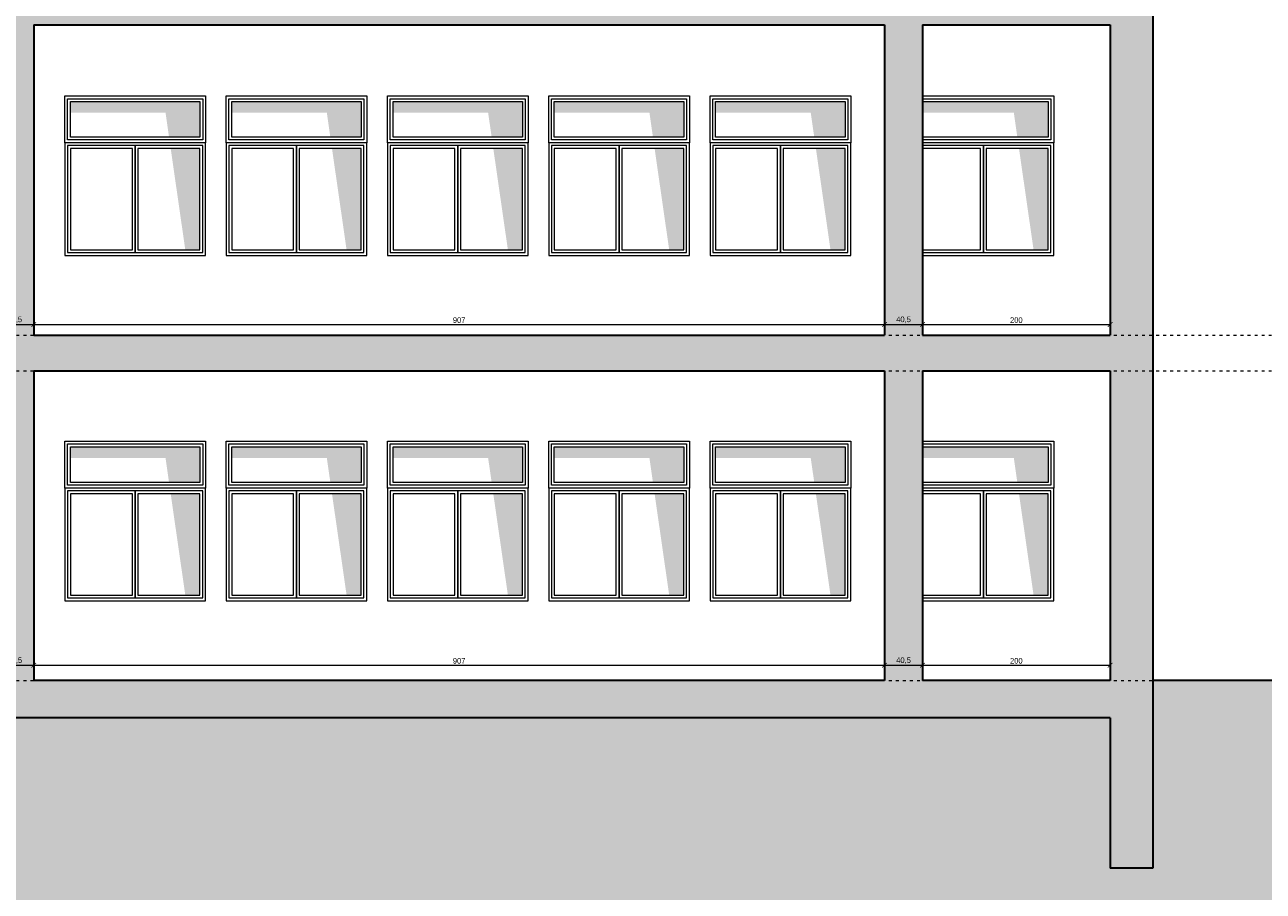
# Model space of a CAD drawing. Header units: millimetres. Extents: x -221 to 149158, y -114258 to 0.
# Tile 100 of 219: x 85060 to 86380, y -45966 to -45043. Entities that reach past the tile are written whole.
import ezdxf
from ezdxf.enums import TextEntityAlignment as Align

# ---------------------------------------------------------------- set-up
doc = ezdxf.new("R2010")
doc.units = ezdxf.units.MM
doc.linetypes.add('ACAD_ISO03W100', pattern=[30, 12, -18])
doc.layers.get('0').update_dxf_attribs({"lineweight": 0})
doc.layers.add('A-przekrycieram.ART', color=7, linetype='Continuous', lineweight=0, true_color=0xffffff)
for name, color, linetype, lineweight in [('opis..KF', 250, 'Continuous', 15), ('wymiar..KF', 12, 'Continuous', 5), ('wypełnienie istn..KF', 250, 'Continuous', 0), ('ściana pro..KF', 222, 'Continuous', 30)]:
    doc.layers.add(name, color=color, linetype=linetype, lineweight=lineweight)
doc.layers.add('szraf', color=7, linetype='Continuous', true_color=0xd9d9d9)
doc.styles.add('ARCH', font='segoeuil.ttf')
doc.styles.add('kamil', font='GOTHIC.TTF')
doc.dimstyles.new('50..KF', dxfattribs={"dimscale": 0.5, "dimtxt": 12, "dimasz": 10, "dimexe": 5, "dimexo": 5, "dimgap": 3, "dimtad": 1, "dimdec": 1, "dimrnd": 0.5, "dimtxsty": 'kamil', "dimblk": 'ARCHTICK', "dimcen": 0, "dimclrd": 256, "dimclre": 256, "dimclrt": 256, "dimadec": 0, "dimazin": 0, "dimtfac": 1, "dimtdec": 1, "dimtofl": 0, "dimtmove": 0, "dimatfit": 3, "dimfxl": 10, "dimfxlon": 1, "dimlwd": 0, "dimlwe": 0, "dimarcsym": 0})

# ---------------------------------------------------------------- blocks, each defined once
blk = doc.blocks.new('*U1081')
at = {"layer": 'opis..KF', "linetype": 'ACAD_ISO03W100', "ltscale": 0.5}
blk.add_lwpolyline([(0, 0), (3753.1, 0)], dxfattribs=at)
at = {"layer": 'opis..KF', "style": 'ARCH'}
for tag, p in [('±2', (10, 26)), ('±22', (3763.1, 26))]:
    blk.add_attdef(tag, text='', height=12, dxfattribs=at).set_placement(p, align=Align.MIDDLE_CENTER)
blk = doc.blocks.new('_ArchTick')
at = {"color": 0, "linetype": 'ByBlock', "const_width": 0.15}
blk.add_lwpolyline([(-0.5, -0.5), (0.5, 0.5)], dxfattribs=at)
blk = doc.blocks.new('*D1128')
at = {"layer": 'Defpoints', "color": 0, "linetype": 'ByBlock', "transparency": 16777216}
for p in [(85069.5, -45725.6), (85029, -45741.8), (85069.5, -45741.8)]:
    blk.add_point(p, dxfattribs=at)
at = {"layer": 'wymiar..KF', "linetype": 'Continuous', "lineweight": 0, "transparency": 16777216}
for p, q in [((85029, -45730.6), (85029, -45723.1)), ((85029, -45725.6), (85069.5, -45725.6)), ((85069.5, -45730.6), (85069.5, -45723.1))]:
    blk.add_line(p, q, dxfattribs=at)
at = {"layer": 'wymiar..KF', "linetype": 'ByBlock', "lineweight": 0, "transparency": 16777216, "xscale": 5, "yscale": 5, "zscale": 5, "rotation": 180}
blk.add_blockref('_ArchTick', (85029, -45725.6), dxfattribs=at)
at = {"layer": 'wymiar..KF', "linetype": 'ByBlock', "lineweight": 0, "transparency": 16777216, "xscale": 5, "yscale": 5, "zscale": 5}
blk.add_blockref('_ArchTick', (85069.5, -45725.6), dxfattribs=at)
at = {"layer": 'wymiar..KF', "linetype": 'ByBlock', "transparency": 16777216, "insert": (85049.3, -45720.7), "char_height": 6, "attachment_point": 5, "style": 'kamil'}
blk.add_mtext('40,5', dxfattribs=at)
blk = doc.blocks.new('*D1129')
at = {"layer": 'Defpoints', "color": 0, "linetype": 'ByBlock', "transparency": 16777216}
for p in [(85976.5, -45725.6), (85069.5, -45741.8), (85976.5, -45741.8)]:
    blk.add_point(p, dxfattribs=at)
at = {"layer": 'wymiar..KF', "linetype": 'Continuous', "lineweight": 0, "transparency": 16777216}
for p, q in [((85069.5, -45730.6), (85069.5, -45723.1)), ((85069.5, -45725.6), (85976.5, -45725.6)), ((85976.5, -45730.6), (85976.5, -45723.1))]:
    blk.add_line(p, q, dxfattribs=at)
at = {"layer": 'wymiar..KF', "linetype": 'ByBlock', "lineweight": 0, "transparency": 16777216, "xscale": 5, "yscale": 5, "zscale": 5, "rotation": 180}
blk.add_blockref('_ArchTick', (85069.5, -45725.6), dxfattribs=at)
at = {"layer": 'wymiar..KF', "linetype": 'ByBlock', "lineweight": 0, "transparency": 16777216, "xscale": 5, "yscale": 5, "zscale": 5}
blk.add_blockref('_ArchTick', (85976.5, -45725.6), dxfattribs=at)
at = {"layer": 'wymiar..KF', "linetype": 'ByBlock', "transparency": 16777216, "insert": (85523, -45720.9), "char_height": 6, "attachment_point": 5, "style": 'kamil'}
blk.add_mtext('907', dxfattribs=at)
blk = doc.blocks.new('*D1130')
at = {"layer": 'Defpoints', "color": 0, "linetype": 'ByBlock', "transparency": 16777216}
for p in [(86017, -45725.6), (85976.5, -45741.8), (86017, -45741.8)]:
    blk.add_point(p, dxfattribs=at)
at = {"layer": 'wymiar..KF', "linetype": 'Continuous', "lineweight": 0, "transparency": 16777216}
for p, q in [((85976.5, -45730.6), (85976.5, -45723.1)), ((85976.5, -45725.6), (86017, -45725.6)), ((86017, -45730.6), (86017, -45723.1))]:
    blk.add_line(p, q, dxfattribs=at)
at = {"layer": 'wymiar..KF', "linetype": 'ByBlock', "lineweight": 0, "transparency": 16777216, "xscale": 5, "yscale": 5, "zscale": 5, "rotation": 180}
blk.add_blockref('_ArchTick', (85976.5, -45725.6), dxfattribs=at)
at = {"layer": 'wymiar..KF', "linetype": 'ByBlock', "lineweight": 0, "transparency": 16777216, "xscale": 5, "yscale": 5, "zscale": 5}
blk.add_blockref('_ArchTick', (86017, -45725.6), dxfattribs=at)
at = {"layer": 'wymiar..KF', "linetype": 'ByBlock', "transparency": 16777216, "insert": (85996.8, -45720.7), "char_height": 6, "attachment_point": 5, "style": 'kamil'}
blk.add_mtext('40,5', dxfattribs=at)
blk = doc.blocks.new('*D1131')
at = {"layer": 'Defpoints', "color": 0, "linetype": 'ByBlock', "transparency": 16777216}
for p in [(86217, -45725.6), (86017, -45741.8), (86217, -45741.8)]:
    blk.add_point(p, dxfattribs=at)
at = {"layer": 'wymiar..KF', "linetype": 'Continuous', "lineweight": 0, "transparency": 16777216}
for p, q in [((86017, -45730.6), (86017, -45723.1)), ((86017, -45725.6), (86217, -45725.6)), ((86217, -45730.6), (86217, -45723.1))]:
    blk.add_line(p, q, dxfattribs=at)
at = {"layer": 'wymiar..KF', "linetype": 'ByBlock', "lineweight": 0, "transparency": 16777216, "xscale": 5, "yscale": 5, "zscale": 5, "rotation": 180}
blk.add_blockref('_ArchTick', (86017, -45725.6), dxfattribs=at)
at = {"layer": 'wymiar..KF', "linetype": 'ByBlock', "lineweight": 0, "transparency": 16777216, "xscale": 5, "yscale": 5, "zscale": 5}
blk.add_blockref('_ArchTick', (86217, -45725.6), dxfattribs=at)
at = {"layer": 'wymiar..KF', "linetype": 'ByBlock', "transparency": 16777216, "insert": (86117, -45720.9), "char_height": 6, "attachment_point": 5, "style": 'kamil'}
blk.add_mtext('200', dxfattribs=at)
blk = doc.blocks.new('*D1146')
at = {"layer": 'Defpoints', "color": 0, "linetype": 'ByBlock', "transparency": 16777216}
for p in [(85069.5, -45362.4), (85029, -45373.8), (85069.5, -45373.8)]:
    blk.add_point(p, dxfattribs=at)
at = {"layer": 'wymiar..KF', "linetype": 'Continuous', "lineweight": 0, "transparency": 16777216}
for p, q in [((85029, -45367.4), (85029, -45359.9)), ((85029, -45362.4), (85069.5, -45362.4)), ((85069.5, -45367.4), (85069.5, -45359.9))]:
    blk.add_line(p, q, dxfattribs=at)
at = {"layer": 'wymiar..KF', "linetype": 'ByBlock', "lineweight": 0, "transparency": 16777216, "xscale": 5, "yscale": 5, "zscale": 5, "rotation": 180}
blk.add_blockref('_ArchTick', (85029, -45362.4), dxfattribs=at)
at = {"layer": 'wymiar..KF', "linetype": 'ByBlock', "lineweight": 0, "transparency": 16777216, "xscale": 5, "yscale": 5, "zscale": 5}
blk.add_blockref('_ArchTick', (85069.5, -45362.4), dxfattribs=at)
at = {"layer": 'wymiar..KF', "linetype": 'ByBlock', "transparency": 16777216, "insert": (85049.3, -45357.5), "char_height": 6, "attachment_point": 5, "style": 'kamil'}
blk.add_mtext('40,5', dxfattribs=at)
blk = doc.blocks.new('*D1147')
at = {"layer": 'Defpoints', "color": 0, "linetype": 'ByBlock', "transparency": 16777216}
for p in [(85976.5, -45362.4), (85069.5, -45373.8), (85976.5, -45373.8)]:
    blk.add_point(p, dxfattribs=at)
at = {"layer": 'wymiar..KF', "linetype": 'Continuous', "lineweight": 0, "transparency": 16777216}
for p, q in [((85069.5, -45367.4), (85069.5, -45359.9)), ((85069.5, -45362.4), (85976.5, -45362.4)), ((85976.5, -45367.4), (85976.5, -45359.9))]:
    blk.add_line(p, q, dxfattribs=at)
at = {"layer": 'wymiar..KF', "linetype": 'ByBlock', "lineweight": 0, "transparency": 16777216, "xscale": 5, "yscale": 5, "zscale": 5, "rotation": 180}
blk.add_blockref('_ArchTick', (85069.5, -45362.4), dxfattribs=at)
at = {"layer": 'wymiar..KF', "linetype": 'ByBlock', "lineweight": 0, "transparency": 16777216, "xscale": 5, "yscale": 5, "zscale": 5}
blk.add_blockref('_ArchTick', (85976.5, -45362.4), dxfattribs=at)
at = {"layer": 'wymiar..KF', "linetype": 'ByBlock', "transparency": 16777216, "insert": (85523, -45357.8), "char_height": 6, "attachment_point": 5, "style": 'kamil'}
blk.add_mtext('907', dxfattribs=at)
blk = doc.blocks.new('*D1148')
at = {"layer": 'Defpoints', "color": 0, "linetype": 'ByBlock', "transparency": 16777216}
for p in [(86017, -45362.4), (85976.5, -45373.8), (86017, -45373.8)]:
    blk.add_point(p, dxfattribs=at)
at = {"layer": 'wymiar..KF', "linetype": 'Continuous', "lineweight": 0, "transparency": 16777216}
for p, q in [((85976.5, -45367.4), (85976.5, -45359.9)), ((85976.5, -45362.4), (86017, -45362.4)), ((86017, -45367.4), (86017, -45359.9))]:
    blk.add_line(p, q, dxfattribs=at)
at = {"layer": 'wymiar..KF', "linetype": 'ByBlock', "lineweight": 0, "transparency": 16777216, "xscale": 5, "yscale": 5, "zscale": 5, "rotation": 180}
blk.add_blockref('_ArchTick', (85976.5, -45362.4), dxfattribs=at)
at = {"layer": 'wymiar..KF', "linetype": 'ByBlock', "lineweight": 0, "transparency": 16777216, "xscale": 5, "yscale": 5, "zscale": 5}
blk.add_blockref('_ArchTick', (86017, -45362.4), dxfattribs=at)
at = {"layer": 'wymiar..KF', "linetype": 'ByBlock', "transparency": 16777216, "insert": (85996.8, -45357.5), "char_height": 6, "attachment_point": 5, "style": 'kamil'}
blk.add_mtext('40,5', dxfattribs=at)
blk = doc.blocks.new('*D1149')
at = {"layer": 'Defpoints', "color": 0, "linetype": 'ByBlock', "transparency": 16777216}
for p in [(86217, -45362.4), (86017, -45373.8), (86217, -45373.8)]:
    blk.add_point(p, dxfattribs=at)
at = {"layer": 'wymiar..KF', "linetype": 'Continuous', "lineweight": 0, "transparency": 16777216}
for p, q in [((86017, -45367.4), (86017, -45359.9)), ((86017, -45362.4), (86217, -45362.4)), ((86217, -45367.4), (86217, -45359.9))]:
    blk.add_line(p, q, dxfattribs=at)
at = {"layer": 'wymiar..KF', "linetype": 'ByBlock', "lineweight": 0, "transparency": 16777216, "xscale": 5, "yscale": 5, "zscale": 5, "rotation": 180}
blk.add_blockref('_ArchTick', (86017, -45362.4), dxfattribs=at)
at = {"layer": 'wymiar..KF', "linetype": 'ByBlock', "lineweight": 0, "transparency": 16777216, "xscale": 5, "yscale": 5, "zscale": 5}
blk.add_blockref('_ArchTick', (86217, -45362.4), dxfattribs=at)
at = {"layer": 'wymiar..KF', "linetype": 'ByBlock', "transparency": 16777216, "insert": (86117, -45357.8), "char_height": 6, "attachment_point": 5, "style": 'kamil'}
blk.add_mtext('200', dxfattribs=at)
blk = doc.blocks.new('*U1664')
at = {"layer": 'A-przekrycieram.ART'}
h = blk.add_hatch(color=256, dxfattribs=at)
h.dxf.hatch_style = 1
h.paths.add_polyline_path([(0, 2970), (6000, 2970), (6000, 0), (0, 0)])
h.paths.add_polyline_path([(200, 2870), (5900, 2870), (5900, 100), (200, 100)], flags=16)

msp = doc.modelspace()

# ---------------------------------------------------------------- hatches: boundary and pattern name
at = {"layer": 'szraf', "linetype": 'ByBlock'}
h = msp.add_hatch(dxfattribs=at)
h.set_pattern_fill('ANSI38', color=9, scale=5)
h.set_pattern_definition([(45, (-10715.825, -4953.518), (-11.2253202, 11.2253202), []), (135, (-10715.825, -4953.518), (-33.6759605, 11.2253202), [39.6875, -23.8125])])
h.paths.add_polyline_path([(82178.4, -45741.79), (82178.4, -46135.26), (86544.46, -46135.26), (86545.2, -45741.79), (86262.57, -45741.79), (86262.57, -45941.79), (86217.03, -45941.79), (86217.03, -45781.79), (84638.03, -45781.79), (84638.03, -45941.79), (84608.03, -45941.79), (84608.03, -45781.79), (84256.03, -45781.79), (84256.03, -45791.79), (84228.03, -45791.79), (84228.03, -45781.79), (83486.03, -45781.79), (83486.03, -45941.79), (83456.02, -45941.79), (83456.02, -45781.79), (82868.02, -45781.79), (82868.02, -45941.14), (82822.02, -45941.14), (82822.02, -45741.79)])
at = {"layer": 'wypełnienie istn..KF', "true_color": 0xc8c8c8}
h = msp.add_hatch(color=9, dxfattribs=at)
h.dxf.hatch_style = 1
h.paths.add_polyline_path([(84608.03, -45941.79), (84607.78, -44598.45), (84653.78, -44598.45), (84653.9, -45002.79), (86217.15, -45002.79), (86217.03, -44759.78), (86262.57, -44759.78), (86262.57, -45941.79), (86217.03, -45941.79), (86217.03, -45781.79), (84638.03, -45781.79), (84638.03, -45741.79), (84830.03, -45741.79), (84830.03, -45411.69), (84845.03, -45411.69), (84845.03, -45741.79), (85029.03, -45741.79), (85029.03, -45411.69), (85069.53, -45411.69), (85069.53, -45741.79), (85976.53, -45741.79), (85976.53, -45411.69), (86017.03, -45411.69), (86017.03, -45741.79), (86217.03, -45741.79), (86217.03, -45411.69), (84638.03, -45411.69), (84638.03, -45373.79), (84830.03, -45373.79), (84830.03, -45043.02), (84845.03, -45043.02), (84845.03, -45373.79), (85029.03, -45373.79), (85029.03, -45043.02), (85069.53, -45043.02), (85069.53, -45373.79), (85976.53, -45373.79), (85976.53, -45043.02), (86017.03, -45043.02), (86017.03, -45373.79), (86217.03, -45373.79), (86217.03, -45043.02), (84638.03, -45043.02), (84638.03, -45941.79), (84608.03, -45941.8)])
at = {"layer": 'wypełnienie istn..KF', "true_color": 0xe0e0e0}
h = msp.add_hatch(color=254, dxfattribs=at)
h.dxf.hatch_style = 1
h.paths.add_polyline_path([(85246.62, -45124.79), (85108.61, -45124.79), (85108.61, -45136.85), (85210.02, -45136.85), (85213.76, -45162.79), (85246.62, -45162.79)])
h.paths.add_polyline_path([(85246.62, -45174.79), (85215.49, -45174.79), (85231.06, -45282.79), (85246.62, -45282.79)])
h = msp.add_hatch(color=254, dxfattribs=at)
h.dxf.hatch_style = 1
h.paths.add_polyline_path([(85418.58, -45124.79), (85280.58, -45124.79), (85280.58, -45136.85), (85381.98, -45136.85), (85385.72, -45162.79), (85418.58, -45162.79)])
h.paths.add_polyline_path([(85418.58, -45174.79), (85387.45, -45174.79), (85403.02, -45282.79), (85418.58, -45282.79)])
h = msp.add_hatch(color=254, dxfattribs=at)
h.dxf.hatch_style = 1
h.paths.add_polyline_path([(85590.54, -45124.79), (85452.53, -45124.79), (85452.53, -45136.85), (85553.94, -45136.85), (85557.68, -45162.79), (85590.54, -45162.79)])
h.paths.add_polyline_path([(85590.54, -45174.79), (85559.41, -45174.79), (85574.98, -45282.79), (85590.54, -45282.79)])
h = msp.add_hatch(color=254, dxfattribs=at)
h.dxf.hatch_style = 1
h.paths.add_polyline_path([(85762.5, -45124.79), (85624.49, -45124.79), (85624.49, -45136.85), (85725.9, -45136.85), (85729.64, -45162.79), (85762.5, -45162.79)])
h.paths.add_polyline_path([(85762.5, -45174.79), (85731.37, -45174.79), (85746.93, -45282.79), (85762.5, -45282.79)])
h = msp.add_hatch(color=254, dxfattribs=at)
h.dxf.hatch_style = 1
h.paths.add_polyline_path([(85934.46, -45124.79), (85796.45, -45124.79), (85796.45, -45136.85), (85897.86, -45136.85), (85901.6, -45162.79), (85934.46, -45162.79)])
h.paths.add_polyline_path([(85934.46, -45174.79), (85903.32, -45174.79), (85918.89, -45282.79), (85934.46, -45282.79)])
h = msp.add_hatch(color=254, dxfattribs=at)
h.dxf.hatch_style = 1
h.paths.add_polyline_path([(86150.96, -45124.79), (86017.03, -45124.79), (86017.03, -45136.85), (86114.36, -45136.85), (86118.1, -45162.79), (86150.96, -45162.79)])
h.paths.add_polyline_path([(86150.96, -45174.79), (86119.83, -45174.79), (86135.39, -45282.79), (86150.96, -45282.79)])
h = msp.add_hatch(color=254, dxfattribs=at)
h.dxf.hatch_style = 1
h.paths.add_polyline_path([(85246.62, -45492.79), (85108.61, -45492.79), (85108.61, -45504.85), (85210.02, -45504.85), (85213.76, -45530.79), (85246.62, -45530.79)])
h.paths.add_polyline_path([(85246.62, -45542.79), (85215.49, -45542.79), (85231.06, -45650.79), (85246.62, -45650.79)])
h = msp.add_hatch(color=254, dxfattribs=at)
h.dxf.hatch_style = 1
h.paths.add_polyline_path([(85418.58, -45492.79), (85280.58, -45492.79), (85280.58, -45504.85), (85381.98, -45504.85), (85385.72, -45530.79), (85418.58, -45530.79)])
h.paths.add_polyline_path([(85418.58, -45542.79), (85387.45, -45542.79), (85403.02, -45650.79), (85418.58, -45650.79)])
h = msp.add_hatch(color=254, dxfattribs=at)
h.dxf.hatch_style = 1
h.paths.add_polyline_path([(85590.54, -45492.79), (85452.53, -45492.79), (85452.53, -45504.85), (85553.94, -45504.85), (85557.68, -45530.79), (85590.54, -45530.79)])
h.paths.add_polyline_path([(85590.54, -45542.79), (85559.41, -45542.79), (85574.98, -45650.79), (85590.54, -45650.79)])
h = msp.add_hatch(color=254, dxfattribs=at)
h.dxf.hatch_style = 1
h.paths.add_polyline_path([(85762.5, -45492.79), (85624.49, -45492.79), (85624.49, -45504.85), (85725.9, -45504.85), (85729.64, -45530.79), (85762.5, -45530.79)])
h.paths.add_polyline_path([(85762.5, -45542.79), (85731.37, -45542.79), (85746.93, -45650.79), (85762.5, -45650.79)])
h = msp.add_hatch(color=254, dxfattribs=at)
h.dxf.hatch_style = 1
h.paths.add_polyline_path([(85934.46, -45492.79), (85796.45, -45492.79), (85796.45, -45504.85), (85897.86, -45504.85), (85901.6, -45530.79), (85934.46, -45530.79)])
h.paths.add_polyline_path([(85934.46, -45542.79), (85903.32, -45542.79), (85918.89, -45650.79), (85934.46, -45650.79)])
h = msp.add_hatch(color=254, dxfattribs=at)
h.dxf.hatch_style = 1
h.paths.add_polyline_path([(86150.96, -45492.79), (86017.03, -45492.79), (86017.03, -45504.85), (86114.36, -45504.85), (86118.1, -45530.79), (86150.96, -45530.79)])
h.paths.add_polyline_path([(86150.96, -45542.79), (86119.83, -45542.79), (86135.39, -45650.79), (86150.96, -45650.79)])

# ---------------------------------------------------------------- linework, layer by layer
at = {"layer": 'ściana pro..KF'}
for p, q in [((85069.53, -45043.02), (85976.53, -45043.02)), ((85069.53, -45043.02), (85069.53, -45373.79)), ((85976.53, -45043.02), (85976.53, -45373.79)), ((86017.03, -45043.02), (86217.03, -45043.02)), ((86017.03, -45043.02), (86017.03, -45373.79)), ((86217.03, -45043.02), (86217.03, -45373.79)), ((85069.53, -45373.79), (85976.53, -45373.79)), ((86017.03, -45373.79), (86217.03, -45373.79)), ((85069.53, -45411.69), (85976.53, -45411.69)), ((85069.53, -45411.69), (85069.53, -45741.79)), ((85976.53, -45411.69), (85976.53, -45741.79)), ((86017.03, -45411.69), (86217.03, -45411.69)), ((86017.03, -45411.69), (86017.03, -45741.79)), ((86217.03, -45411.69), (86217.03, -45741.79)), ((85976.53, -45741.79), (85069.53, -45741.79)), ((86217.03, -45741.79), (86017.03, -45741.79)), ((86545.2, -45741.79), (86262.57, -45741.79)), ((86217.03, -45781.79), (84638.03, -45781.79)), ((86217.03, -45781.79), (86217.03, -45941.79)), ((86262.57, -45941.79), (86217.03, -45941.79))]:
    msp.add_line(p, q, dxfattribs=at)
msp.add_lwpolyline([(86217.03, -44759.78), (86262.57, -44759.78), (86262.57, -45941.79)], dxfattribs=at)
at = {"layer": 'ściana pro..KF', "color": 8, "lineweight": 9, "true_color": 0x737373}
for points in [[(85102.61, -45168.79), (85102.61, -45118.79), (85252.62, -45118.79), (85252.62, -45168.79), (85102.61, -45168.79)], [(85274.58, -45168.79), (85274.58, -45118.79), (85424.58, -45118.79), (85424.58, -45168.79), (85274.58, -45168.79)], [(85446.53, -45168.79), (85446.53, -45118.79), (85596.54, -45118.79), (85596.54, -45168.79), (85446.53, -45168.79)], [(85618.49, -45168.79), (85618.49, -45118.79), (85768.5, -45118.79), (85768.5, -45168.79), (85618.49, -45168.79)], [(85790.45, -45168.79), (85790.45, -45118.79), (85940.46, -45118.79), (85940.46, -45168.79), (85790.45, -45168.79)], [(86017.03, -45118.79), (86156.96, -45118.79), (86156.96, -45168.79), (86017.03, -45168.79)], [(86017.03, -45121.79), (86153.96, -45121.79), (86153.96, -45165.79), (86017.03, -45165.79)], [(86017.03, -45124.79), (86150.96, -45124.79), (86150.96, -45162.79), (86017.03, -45162.79)], [(86017.03, -45288.79), (86156.96, -45288.79), (86156.96, -45168.79), (86017.03, -45168.79)], [(86017.03, -45285.79), (86153.96, -45285.79), (86153.96, -45171.79), (86017.03, -45171.79)], [(86017.03, -45285.79), (86081.95, -45285.79), (86081.95, -45171.79), (86017.03, -45171.79)], [(86017.03, -45282.79), (86078.95, -45282.79), (86078.95, -45174.79), (86017.03, -45174.79)], [(85102.61, -45536.79), (85102.61, -45486.79), (85252.62, -45486.79), (85252.62, -45536.79), (85102.61, -45536.79)], [(85274.58, -45536.79), (85274.58, -45486.79), (85424.58, -45486.79), (85424.58, -45536.79), (85274.58, -45536.79)], [(85446.53, -45536.79), (85446.53, -45486.79), (85596.54, -45486.79), (85596.54, -45536.79), (85446.53, -45536.79)], [(85618.49, -45536.79), (85618.49, -45486.79), (85768.5, -45486.79), (85768.5, -45536.79), (85618.49, -45536.79)], [(85790.45, -45536.79), (85790.45, -45486.79), (85940.46, -45486.79), (85940.46, -45536.79), (85790.45, -45536.79)], [(86017.03, -45486.79), (86156.96, -45486.79), (86156.96, -45536.79), (86017.03, -45536.79)], [(86017.03, -45489.79), (86153.96, -45489.79), (86153.96, -45533.79), (86017.03, -45533.79)], [(86017.03, -45492.79), (86150.96, -45492.79), (86150.96, -45530.79), (86017.03, -45530.79)], [(86017.03, -45656.79), (86156.96, -45656.79), (86156.96, -45536.79), (86017.03, -45536.79)], [(86017.03, -45653.79), (86153.96, -45653.79), (86153.96, -45539.79), (86017.03, -45539.79)], [(86017.03, -45653.79), (86081.95, -45653.79), (86081.95, -45539.79), (86017.03, -45539.79)], [(86017.03, -45650.79), (86078.95, -45650.79), (86078.95, -45542.79), (86017.03, -45542.79)]]:
    msp.add_lwpolyline(points, dxfattribs=at)
for points in [[(85105.61, -45165.79), (85105.61, -45121.79), (85249.62, -45121.79), (85249.62, -45165.79)], [(85108.61, -45162.79), (85108.61, -45124.79), (85246.62, -45124.79), (85246.62, -45162.79)], [(85277.58, -45165.79), (85277.58, -45121.79), (85421.58, -45121.79), (85421.58, -45165.79)], [(85280.58, -45162.79), (85280.58, -45124.79), (85418.58, -45124.79), (85418.58, -45162.79)], [(85449.53, -45165.79), (85449.53, -45121.79), (85593.54, -45121.79), (85593.54, -45165.79)], [(85452.53, -45162.79), (85452.53, -45124.79), (85590.54, -45124.79), (85590.54, -45162.79)], [(85621.49, -45165.79), (85621.49, -45121.79), (85765.5, -45121.79), (85765.5, -45165.79)], [(85624.49, -45162.79), (85624.49, -45124.79), (85762.5, -45124.79), (85762.5, -45162.79)], [(85793.45, -45165.79), (85793.45, -45121.79), (85937.46, -45121.79), (85937.46, -45165.79)], [(85796.45, -45162.79), (85796.45, -45124.79), (85934.46, -45124.79), (85934.46, -45162.79)], [(85102.61, -45288.79), (85252.62, -45288.79), (85252.62, -45168.79), (85102.61, -45168.79)], [(85105.61, -45285.79), (85249.62, -45285.79), (85249.62, -45171.79), (85105.61, -45171.79)], [(85105.61, -45285.79), (85177.62, -45285.79), (85177.62, -45171.79), (85105.61, -45171.79)], [(85108.61, -45282.79), (85174.62, -45282.79), (85174.62, -45174.79), (85108.61, -45174.79)], [(85177.62, -45285.79), (85249.62, -45285.79), (85249.62, -45171.79), (85177.62, -45171.79)], [(85180.62, -45282.79), (85246.62, -45282.79), (85246.62, -45174.79), (85180.62, -45174.79)], [(85274.58, -45288.79), (85424.58, -45288.79), (85424.58, -45168.79), (85274.58, -45168.79)], [(85277.58, -45285.79), (85421.58, -45285.79), (85421.58, -45171.79), (85277.58, -45171.79)], [(85277.58, -45285.79), (85349.58, -45285.79), (85349.58, -45171.79), (85277.58, -45171.79)], [(85280.58, -45282.79), (85346.58, -45282.79), (85346.58, -45174.79), (85280.58, -45174.79)], [(85349.58, -45285.79), (85421.58, -45285.79), (85421.58, -45171.79), (85349.58, -45171.79)], [(85352.58, -45282.79), (85418.58, -45282.79), (85418.58, -45174.79), (85352.58, -45174.79)], [(85446.53, -45288.79), (85596.54, -45288.79), (85596.54, -45168.79), (85446.53, -45168.79)], [(85449.53, -45285.79), (85593.54, -45285.79), (85593.54, -45171.79), (85449.53, -45171.79)], [(85449.53, -45285.79), (85521.54, -45285.79), (85521.54, -45171.79), (85449.53, -45171.79)], [(85452.53, -45282.79), (85518.54, -45282.79), (85518.54, -45174.79), (85452.53, -45174.79)], [(85521.54, -45285.79), (85593.54, -45285.79), (85593.54, -45171.79), (85521.54, -45171.79)], [(85524.54, -45282.79), (85590.54, -45282.79), (85590.54, -45174.79), (85524.54, -45174.79)], [(85618.49, -45288.79), (85768.5, -45288.79), (85768.5, -45168.79), (85618.49, -45168.79)], [(85621.49, -45285.79), (85765.5, -45285.79), (85765.5, -45171.79), (85621.49, -45171.79)], [(85621.49, -45285.79), (85693.49, -45285.79), (85693.49, -45171.79), (85621.49, -45171.79)], [(85624.49, -45282.79), (85690.49, -45282.79), (85690.49, -45174.79), (85624.49, -45174.79)], [(85693.49, -45285.79), (85765.5, -45285.79), (85765.5, -45171.79), (85693.49, -45171.79)], [(85696.49, -45282.79), (85762.5, -45282.79), (85762.5, -45174.79), (85696.49, -45174.79)], [(85790.45, -45288.79), (85940.46, -45288.79), (85940.46, -45168.79), (85790.45, -45168.79)], [(85793.45, -45285.79), (85937.46, -45285.79), (85937.46, -45171.79), (85793.45, -45171.79)], [(85793.45, -45285.79), (85865.45, -45285.79), (85865.45, -45171.79), (85793.45, -45171.79)], [(85796.45, -45282.79), (85862.45, -45282.79), (85862.45, -45174.79), (85796.45, -45174.79)], [(85865.45, -45285.79), (85937.46, -45285.79), (85937.46, -45171.79), (85865.45, -45171.79)], [(85868.45, -45282.79), (85934.46, -45282.79), (85934.46, -45174.79), (85868.45, -45174.79)], [(86081.95, -45285.79), (86153.96, -45285.79), (86153.96, -45171.79), (86081.95, -45171.79)], [(86084.95, -45282.79), (86150.96, -45282.79), (86150.96, -45174.79), (86084.95, -45174.79)], [(85105.61, -45533.79), (85105.61, -45489.79), (85249.62, -45489.79), (85249.62, -45533.79)], [(85108.61, -45530.79), (85108.61, -45492.79), (85246.62, -45492.79), (85246.62, -45530.79)], [(85277.58, -45533.79), (85277.58, -45489.79), (85421.58, -45489.79), (85421.58, -45533.79)], [(85280.58, -45530.79), (85280.58, -45492.79), (85418.58, -45492.79), (85418.58, -45530.79)], [(85449.53, -45533.79), (85449.53, -45489.79), (85593.54, -45489.79), (85593.54, -45533.79)], [(85452.53, -45530.79), (85452.53, -45492.79), (85590.54, -45492.79), (85590.54, -45530.79)], [(85621.49, -45533.79), (85621.49, -45489.79), (85765.5, -45489.79), (85765.5, -45533.79)], [(85624.49, -45530.79), (85624.49, -45492.79), (85762.5, -45492.79), (85762.5, -45530.79)], [(85793.45, -45533.79), (85793.45, -45489.79), (85937.46, -45489.79), (85937.46, -45533.79)], [(85796.45, -45530.79), (85796.45, -45492.79), (85934.46, -45492.79), (85934.46, -45530.79)], [(85102.61, -45656.79), (85252.62, -45656.79), (85252.62, -45536.79), (85102.61, -45536.79)], [(85105.61, -45653.79), (85249.62, -45653.79), (85249.62, -45539.79), (85105.61, -45539.79)], [(85105.61, -45653.79), (85177.62, -45653.79), (85177.62, -45539.79), (85105.61, -45539.79)], [(85108.61, -45650.79), (85174.62, -45650.79), (85174.62, -45542.79), (85108.61, -45542.79)], [(85177.62, -45653.79), (85249.62, -45653.79), (85249.62, -45539.79), (85177.62, -45539.79)], [(85180.62, -45650.79), (85246.62, -45650.79), (85246.62, -45542.79), (85180.62, -45542.79)], [(85274.58, -45656.79), (85424.58, -45656.79), (85424.58, -45536.79), (85274.58, -45536.79)], [(85277.58, -45653.79), (85421.58, -45653.79), (85421.58, -45539.79), (85277.58, -45539.79)], [(85277.58, -45653.79), (85349.58, -45653.79), (85349.58, -45539.79), (85277.58, -45539.79)], [(85280.58, -45650.79), (85346.58, -45650.79), (85346.58, -45542.79), (85280.58, -45542.79)], [(85349.58, -45653.79), (85421.58, -45653.79), (85421.58, -45539.79), (85349.58, -45539.79)], [(85352.58, -45650.79), (85418.58, -45650.79), (85418.58, -45542.79), (85352.58, -45542.79)], [(85446.53, -45656.79), (85596.54, -45656.79), (85596.54, -45536.79), (85446.53, -45536.79)], [(85449.53, -45653.79), (85593.54, -45653.79), (85593.54, -45539.79), (85449.53, -45539.79)], [(85449.53, -45653.79), (85521.54, -45653.79), (85521.54, -45539.79), (85449.53, -45539.79)], [(85452.53, -45650.79), (85518.54, -45650.79), (85518.54, -45542.79), (85452.53, -45542.79)], [(85521.54, -45653.79), (85593.54, -45653.79), (85593.54, -45539.79), (85521.54, -45539.79)], [(85524.54, -45650.79), (85590.54, -45650.79), (85590.54, -45542.79), (85524.54, -45542.79)], [(85618.49, -45656.79), (85768.5, -45656.79), (85768.5, -45536.79), (85618.49, -45536.79)], [(85621.49, -45653.79), (85765.5, -45653.79), (85765.5, -45539.79), (85621.49, -45539.79)], [(85621.49, -45653.79), (85693.49, -45653.79), (85693.49, -45539.79), (85621.49, -45539.79)], [(85624.49, -45650.79), (85690.49, -45650.79), (85690.49, -45542.79), (85624.49, -45542.79)], [(85693.49, -45653.79), (85765.5, -45653.79), (85765.5, -45539.79), (85693.49, -45539.79)], [(85696.49, -45650.79), (85762.5, -45650.79), (85762.5, -45542.79), (85696.49, -45542.79)], [(85790.45, -45656.79), (85940.46, -45656.79), (85940.46, -45536.79), (85790.45, -45536.79)], [(85793.45, -45653.79), (85937.46, -45653.79), (85937.46, -45539.79), (85793.45, -45539.79)], [(85793.45, -45653.79), (85865.45, -45653.79), (85865.45, -45539.79), (85793.45, -45539.79)], [(85796.45, -45650.79), (85862.45, -45650.79), (85862.45, -45542.79), (85796.45, -45542.79)], [(85865.45, -45653.79), (85937.46, -45653.79), (85937.46, -45539.79), (85865.45, -45539.79)], [(85868.45, -45650.79), (85934.46, -45650.79), (85934.46, -45542.79), (85868.45, -45542.79)], [(86081.95, -45653.79), (86153.96, -45653.79), (86153.96, -45539.79), (86081.95, -45539.79)], [(86084.95, -45650.79), (86150.96, -45650.79), (86150.96, -45542.79), (86084.95, -45542.79)]]:
    msp.add_lwpolyline(points, close=True, dxfattribs=at)

# ---------------------------------------------------------------- block references
msp.add_blockref('*U1664', (81730.08, -46666.02))
at = {"layer": 'wymiar..KF', "xscale": 0.5, "yscale": 0.5, "zscale": 0.5}
for p in [(84668.63, -45373.79), (84668.63, -45411.69), (84668.63, -45741.79)]:
    msp.add_blockref('*U1081', p, dxfattribs=at)

# ---------------------------------------------------------------- dimensions: what is measured, and where the dimension line sits
at = {"layer": 'wymiar..KF', "linetype": 'ByBlock'}
for base, p1, p2, picture, middle in [((85069.53, -45362.42), (85029.03, -45373.79), (85069.53, -45373.79), '*D1146', (85049.28, -45357.49)), ((85976.53, -45362.42), (85069.53, -45373.79), (85976.53, -45373.79), '*D1147', (85523.03, -45357.77)), ((86017.03, -45362.42), (85976.53, -45373.79), (86017.03, -45373.79), '*D1148', (85996.78, -45357.49)), ((86217.03, -45362.42), (86017.03, -45373.79), (86217.03, -45373.79), '*D1149', (86117.03, -45357.77)), ((85069.53, -45725.59), (85029.03, -45741.79), (85069.53, -45741.79), '*D1128', (85049.28, -45720.67)), ((85976.53, -45725.59), (85069.53, -45741.79), (85976.53, -45741.79), '*D1129', (85523.03, -45720.94)), ((86017.03, -45725.59), (85976.53, -45741.79), (86017.03, -45741.79), '*D1130', (85996.78, -45720.67)), ((86217.03, -45725.59), (86017.03, -45741.79), (86217.03, -45741.79), '*D1131', (86117.03, -45720.94))]:
    dim = msp.add_linear_dim(base=base, p1=p1, p2=p2, dimstyle='50..KF', override={"dimtmove": 1}, dxfattribs=at)
    dim.commit()
    dim.dimension.update_dxf_attribs({"geometry": picture, "text_midpoint": middle})

doc.saveas('drawing.dxf')
